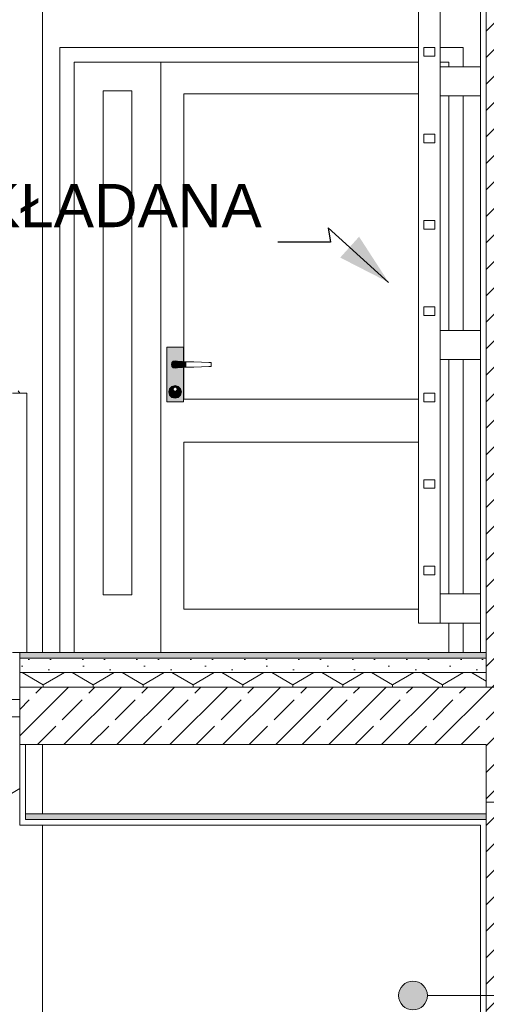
# Model space of a CAD drawing. Header units: millimetres. Extents: x -126680 to -83680, y 18016 to 39016.
# Tile 114 of 121: x -107469 to -105850, y 31691 to 35109. Entities that reach past the tile are written whole.
import ezdxf

# ---------------------------------------------------------------- set-up
doc = ezdxf.new("R2010")
doc.units = ezdxf.units.MM
doc.header["$MEASUREMENT"] = 0
doc.linetypes.add('Wipeout_Contour', pattern=[1000, 0, -1000])
doc.layers.add('Nowe_Konstrukcja - Schody', color=7, linetype='Continuous')
doc.layers.add('Nowe_zagospodarowanie', color=7, linetype='Continuous')
for name, color, linetype, lineweight, true_color in [('Nowe_Konstrukcja - Schody_Nr_pióra__101', 250, 'Continuous', 13, 0x333333), ('Nowe_Konstrukcja - Stropy_Nr_pióra__23', 7, 'Continuous', 13, 0x858585), ('Nowe_Konstrukcja - Stropy_Nr_pióra__81', 7, 'Continuous', 13, 0x6a6a6a), ('Nowe_Konstrukcja - Ściany zew_Nr_pióra__142', 7, 'Continuous', 0, 0xe8e8e8), ('Nowe_Konstrukcja - Ściany zew_Nr_pióra__23', 7, 'Continuous', 13, 0x858585), ('Nowe_Konstrukcja - Ściany zew_Nr_pióra__62', 7, 'Continuous', 18, 0xaaaaaa), ('Nowe_Opisy - Etykiety_Nr_pióra__81', 7, 'Continuous', 13, 0x6a6a6a)]:
    doc.layers.add(name, color=color, linetype=linetype, lineweight=lineweight, true_color=true_color)
for name, color, linetype, lineweight in [('Nowe_Konstrukcja - Schody_Nr_pióra__3', 7, 'Continuous', 13), ('Nowe_Konstrukcja - Stropy_Nr_pióra__21', 7, 'Continuous', 20), ('Nowe_Konstrukcja - Stropy_Nr_pióra__3', 7, 'Continuous', 13), ('Nowe_Konstrukcja - Ściany zew_Nr_pióra__106', 252, 'Continuous', 13), ('Nowe_Konstrukcja - Ściany zew_Nr_pióra__18', 9, 'Continuous', 15), ('Nowe_Konstrukcja - Ściany zew_Nr_pióra__19', 255, 'Continuous', 0), ('Nowe_Konstrukcja - Ściany zew_Nr_pióra__3', 7, 'Continuous', 13), ('Nowe_Wnętrze - Umeblowanie_Nr_pióra__3', 7, 'Continuous', 13), ('Nowe_zagospodarowanie_Nr_pióra__21', 7, 'Continuous', 20)]:
    doc.layers.add(name, color=color, linetype=linetype, lineweight=lineweight)
doc.styles.add('STYL_AUTOMATYCZNY_1', font='arial.ttf')
doc.dimstyles.new('STYL_AUTOMATYCZNY__4', dxfattribs={"dimtxt": 0.18, "dimasz": 182.4, "dimexe": 0.18, "dimexo": 0.0625, "dimgap": 0, "dimtad": 0, "dimtih": 1, "dimtoh": 1, "dimdec": 4, "dimzin": 0, "dimdsep": 46, "dimcen": 0.09, "dimadec": 0, "dimazin": 0, "dimtfac": 1, "dimtdec": 4, "dimtmove": 0, "dimatfit": 3, "dimldrblk": 'ARROWHEAD_5', "dimfxl": 0, "dimtolj": 1, "dimtzin": 0, "dimarcsym": 0})
pattern_1 = [(45, (0, 0), (-91.92388, 91.92388), []), (45, (-45.96, 45.96), (-91.92388, 91.92388), [97.5, -32.5])]

# ---------------------------------------------------------------- blocks, each defined once
blk = doc.blocks.new('ARROWHEAD_5')
at = {"linetype": 'Continuous', "lineweight": 0}
blk.add_hatch(color=0, dxfattribs=at).paths.add_polyline_path([(-1, 0.2679), (0, 0), (-1, -0.2679)])
at = {"color": 0, "linetype": 'Continuous', "lineweight": 0}
blk.add_line((0, 0), (-1, 0), dxfattribs=at)
blk = doc.blocks.new('Polilinia_19_2', base_point=(-106104.1, 31721.2))
at = {"layer": 'Nowe_zagospodarowanie', "linetype": 'Continuous', "lineweight": 0, "true_color": 0x000000}
blk.add_hatch(color=18, dxfattribs=at).paths.add_polyline_path([(-106154.1, 31721.2), (-106150.3, 31702), (-106139.5, 31685.8), (-106123.3, 31675), (-106104.1, 31671.2), (-106085, 31675), (-106068.8, 31685.8), (-106057.9, 31702), (-106054.1, 31721.2), (-106057.9, 31740.3), (-106068.8, 31756.5), (-106085, 31767.3), (-106104.1, 31771.2), (-106123.3, 31767.3), (-106139.5, 31756.5), (-106150.3, 31740.3)])
at = {"layer": 'Nowe_zagospodarowanie_Nr_pióra__21', "color": 7, "linetype": 'Continuous', "lineweight": 20, "flags": 128}
blk.add_lwpolyline([(-106054.1, 31721.2), (-105133.7, 31721.2), (-104633.7, 31721.2), (-104633.7, 31971.2), (-104633.7, 32021.2), (-105133.7, 32021.2), (-105133.7, 31721.2)], dxfattribs=at)
at = {"layer": 'Nowe_zagospodarowanie_Nr_pióra__21', "color": 7, "linetype": 'Continuous', "lineweight": 20}
blk.add_circle((-106104.1, 31721.2), 50, dxfattribs=at)

msp = doc.modelspace()

# ---------------------------------------------------------------- hatches: boundary and pattern name
at = {"layer": 'Nowe_Konstrukcja - Stropy_Nr_pióra__23', "linetype": 'Continuous', "lineweight": 13, "true_color": 0x858585}
h = msp.add_hatch(dxfattribs=at)
h.set_pattern_fill('Beton_zbrojony_0002', color=252, style=0, pattern_type=2)
h.set_pattern_definition(pattern_1)
h.paths.add_polyline_path([(-105609.5, 35992.3), (-105849.5, 35992.3), (-105849.5, 32792.3), (-105609.5, 32792.3)])
at = {"layer": 'Nowe_Konstrukcja - Stropy_Nr_pióra__23', "linetype": 'Continuous', "lineweight": 0, "true_color": 0xe0e0e0}
for points in [[(-105849.5, 32912.3), (-107469, 32912.3), (-107469, 32892.3), (-105849.5, 32892.3)], [(-105849.5, 32352.3), (-107449, 32352.3), (-107449, 32332.3), (-105849.5, 32332.3)]]:
    msp.add_hatch(color=254, dxfattribs=at).paths.add_polyline_path(points)
at = {"layer": 'Nowe_Konstrukcja - Stropy_Nr_pióra__23', "linetype": 'Continuous', "lineweight": 13, "true_color": 0x858585}
h = msp.add_hatch(dxfattribs=at)
h.set_pattern_fill('Beton_lekki_0002', color=252, style=0, pattern_type=2)
h.set_pattern_definition([(0, (0, 0), (0, 389.7114), [24.375, -200.625]), (0, (112.5, 194.86), (0, 389.7114), [24.375, -200.625]), (60, (0, 0), (-337.5, 194.8557), [24.375, -200.625]), (60, (225, 0), (-337.5, 194.8557), [24.375, -200.625]), (120, (24.37, 0), (337.5, 194.8557), [24.375, -200.625]), (120, (249.38, 0), (337.5, 194.8557), [24.375, -200.625]), (0, (0, 37.5), (0, 75), [0, -75, 0, -112.5]), (45, (37.5, 37.5), (-53.03301, 53.03301), [0, -56.25, 0, -93.75])])
h.paths.add_polyline_path([(-105849.5, 32892.3), (-107469, 32892.3), (-107469, 32842.3), (-105849.5, 32842.3)])
h = msp.add_hatch(dxfattribs=at)
h.set_pattern_fill('Styropian_0002', color=252, style=0, pattern_type=2)
h.set_pattern_definition([(90, (0, 0), (-173.20508, 0), [100, -200]), (90, (-86.6, 150), (-173.20508, 0), [100, -200]), (150, (-4e-14, 100), (86.60254, 150), [100, -200]), (150, (-173.2, 100), (86.60254, 150), [100, -200]), (210, (0, 0), (-86.60254, 150), [100, -200]), (210, (-173.2, -7e-14), (-86.60254, 150), [100, -200])])
h.paths.add_polyline_path([(-105849.5, 32842.3), (-107469, 32842.3), (-107469, 32792.3), (-105849.5, 32792.3)])
h = msp.add_hatch(dxfattribs=at)
h.set_pattern_fill('Beton_zbrojony_0002', color=252, style=0, pattern_type=2)
h.set_pattern_definition(pattern_1)
h.paths.add_polyline_path([(-105609.5, 32392.3), (-105849.5, 32392.3), (-105849.5, 29192.3), (-105609.5, 29192.3)])
at = {"layer": 'Nowe_Konstrukcja - Ściany zew_Nr_pióra__106', "linetype": 'Continuous', "lineweight": 13}
for points in [[(-106949.5, 33817.3), (-106951.5, 33817.3), (-106948.6, 33806.3), (-106946.8, 33807.3)], [(-106923.4, 33829.8), (-106922.6, 33830.3), (-106925.5, 33833.2), (-106926, 33832.3)], [(-106946.8, 33807.3), (-106948.6, 33806.3), (-106940.5, 33798.2), (-106939.5, 33800)], [(-106939.5, 33800), (-106940.5, 33798.2), (-106929.5, 33795.3), (-106929.5, 33797.3)], [(-106929.5, 33797.3), (-106929.5, 33795.3), (-106918.5, 33798.2), (-106919.5, 33800)]]:
    msp.add_hatch(color=252, dxfattribs=at).paths.add_polyline_path(points)
at = {"layer": 'Nowe_Konstrukcja - Ściany zew_Nr_pióra__142', "linetype": 'Continuous', "lineweight": 0, "true_color": 0xe8e8e8}
msp.add_hatch(color=254, dxfattribs=at).paths.add_polyline_path([(-106909.5, 33817.3), (-106907.5, 33817.3), (-106910.5, 33828.3), (-106912.2, 33827.3)])
at = {"layer": 'Nowe_Konstrukcja - Ściany zew_Nr_pióra__18', "linetype": 'Continuous', "lineweight": 15}
h = msp.add_hatch(color=9, dxfattribs=at)
h.paths.add_polyline_path([(-106958, 33782.3), (-106901, 33782.3), (-106901, 33902.4), (-106904.5, 33902.3), (-106921.8, 33902.3), (-106923, 33901), (-106929.5, 33899.3), (-106936, 33901), (-106940.8, 33905.8), (-106942.5, 33912.3), (-106940.8, 33918.8), (-106936, 33923.5), (-106929.5, 33925.3), (-106923, 33923.5), (-106921.8, 33922.3), (-106904.5, 33922.3), (-106901, 33922.2), (-106901, 33972.3), (-106958, 33972.3)])
h.paths.add_polyline_path([(-106948.6, 33806.3), (-106951.5, 33817.3), (-106948.6, 33828.3), (-106940.5, 33836.3), (-106929.5, 33839.3), (-106918.5, 33836.3), (-106910.5, 33828.3), (-106907.5, 33817.3), (-106910.5, 33806.3), (-106918.5, 33798.2), (-106929.5, 33795.3), (-106940.5, 33798.2)], flags=0)
for points in [[(-106929.5, 33902.3), (-106904.5, 33902.3), (-106904.5, 33922.3), (-106929.5, 33922.3), (-106934.5, 33920.9), (-106938.2, 33917.3), (-106939.5, 33912.3), (-106938.2, 33907.3), (-106934.5, 33903.6)], [(-106904.5, 33922.3), (-106904.5, 33902.3), (-106891.1, 33902.7), (-106891.1, 33921.9)], [(-106912.2, 33807.3), (-106910.5, 33806.3), (-106907.5, 33817.3), (-106909.5, 33817.3)]]:
    msp.add_hatch(color=9, dxfattribs=at).paths.add_polyline_path(points)
h = msp.add_hatch(color=9, dxfattribs=at)
h.paths.add_polyline_path([(-106949.5, 33817.3), (-106946.8, 33807.3), (-106939.5, 33800), (-106929.5, 33797.3), (-106919.5, 33800), (-106912.2, 33807.3), (-106909.5, 33817.3), (-106912.2, 33827.3), (-106919.5, 33834.6), (-106929.5, 33837.3), (-106939.5, 33834.6), (-106946.8, 33827.3)])
h.paths.add_polyline_path([(-106937.5, 33826.3), (-106936.4, 33830.3), (-106933.5, 33833.2), (-106929.5, 33834.3), (-106925.5, 33833.2), (-106922.6, 33830.3), (-106921.5, 33826.3), (-106922.6, 33822.3), (-106925.5, 33819.4), (-106929.5, 33818.3), (-106933.5, 33819.4), (-106936.4, 33822.3)], flags=0)
at = {"layer": 'Nowe_Konstrukcja - Ściany zew_Nr_pióra__19', "linetype": 'Continuous', "lineweight": 0}
for points in [[(-106919.5, 33834.6), (-106918.5, 33836.3), (-106929.5, 33839.3), (-106929.5, 33837.3)], [(-106912.2, 33827.3), (-106910.5, 33828.3), (-106918.5, 33836.3), (-106919.5, 33834.6)]]:
    msp.add_hatch(color=255, dxfattribs=at).paths.add_polyline_path(points)
at = {"layer": 'Nowe_Konstrukcja - Ściany zew_Nr_pióra__23', "linetype": 'Continuous', "lineweight": 13, "true_color": 0x858585}
for points in [[(-106923.5, 33922.7), (-106923, 33923.5), (-106929.5, 33925.3), (-106929.5, 33924.3)], [(-106923.5, 33922.7), (-106923.1, 33922.3), (-106921.8, 33922.3), (-106923, 33923.5)], [(-106926, 33832.3), (-106925.5, 33833.2), (-106929.5, 33834.3), (-106929.5, 33833.3)], [(-106919.5, 33800), (-106918.5, 33798.2), (-106910.5, 33806.3), (-106912.2, 33807.3)]]:
    msp.add_hatch(color=252, dxfattribs=at).paths.add_polyline_path(points)
at = {"layer": 'Nowe_Konstrukcja - Ściany zew_Nr_pióra__62', "linetype": 'Continuous', "lineweight": 18, "true_color": 0xaaaaaa}
msp.add_hatch(color=253, dxfattribs=at).paths.add_polyline_path([(-106939.5, 33834.6), (-106940.5, 33836.3), (-106948.6, 33828.3), (-106946.8, 33827.3)])

# ---------------------------------------------------------------- linework, layer by layer
at = {"layer": 'Nowe_Konstrukcja - Schody_Nr_pióra__3', "color": 7, "linetype": 'Continuous', "lineweight": 13}
for p, q in [((-107749, 32748.6), (-107469, 32748.6)), ((-107719, 32688.6), (-107469, 32688.6)), ((-107719, 32293.4), (-107469, 32439.5))]:
    msp.add_line(p, q, dxfattribs=at)
at = {"layer": 'Nowe_Konstrukcja - Stropy_Nr_pióra__21', "color": 7, "linetype": 'Continuous', "lineweight": 20}
msp.add_line((-107469, 32592.3), (-107469, 32792.3), dxfattribs=at)
at = {"layer": 'Nowe_Konstrukcja - Stropy_Nr_pióra__21', "color": 7, "linetype": 'Continuous', "lineweight": 20, "flags": 128}
for points in [[(-105609.5, 35992.3), (-105849.5, 35992.3), (-105849.5, 32792.3), (-105609.5, 32792.3)], [(-105609.5, 32392.3), (-105849.5, 32392.3), (-105849.5, 29192.3), (-105609.5, 29192.3)]]:
    msp.add_lwpolyline(points, close=True, dxfattribs=at)
at = {"layer": 'Nowe_Konstrukcja - Stropy_Nr_pióra__3', "color": 7, "linetype": 'Continuous', "lineweight": 13}
for p, q in [((-107469, 32892.3), (-105849.5, 32892.3)), ((-107469, 32892.3), (-105849.5, 32892.3)), ((-107469, 32842.3), (-105849.5, 32842.3)), ((-107469, 32842.3), (-105849.5, 32842.3)), ((-107449, 32352.3), (-105849.5, 32352.3)), ((-107449, 32352.3), (-105849.5, 32352.3)), ((-107449, 32332.3), (-105849.5, 32332.3)), ((-107449, 32332.3), (-105849.5, 32332.3))]:
    msp.add_line(p, q, dxfattribs=at)
at = {"layer": 'Nowe_Konstrukcja - Stropy_Nr_pióra__81', "color": 251, "linetype": 'Continuous', "lineweight": 13, "true_color": 0x6a6a6a}
msp.add_line((-107469, 32792.3), (-105339.5, 32792.3), dxfattribs=at)
msp.add_line((-107469, 32792.3), (-105339.5, 32792.3), dxfattribs=at)
at = {"layer": 'Nowe_Konstrukcja - Ściany zew_Nr_pióra__3', "color": 7, "linetype": 'Continuous', "lineweight": 13}
for p, q in [((-105849.5, 32792.3), (-105849.5, 36192.3)), ((-105849.5, 32912.3), (-105849.5, 36192.3)), ((-107389.5, 35912.3), (-107389.5, 32912.3)), ((-105869.5, 32912.3), (-105869.5, 35912.3)), ((-107329.5, 35012.3), (-107329.5, 34962.3)), ((-106085.4, 35012.3), (-107329.5, 35012.3)), ((-105929.5, 35012.3), (-106009.2, 35012.3)), ((-105929.5, 34962.3), (-105929.5, 35012.3)), ((-107329.5, 34962.3), (-107329.5, 32912.3)), ((-107279.5, 34962.3), (-107279.5, 34862.3)), ((-106979.5, 34962.3), (-107279.5, 34962.3)), ((-106979.5, 34862.3), (-106979.5, 34962.3)), ((-106979.5, 34962.3), (-106085.4, 34962.3)), ((-106009.2, 34962.3), (-105979.5, 34962.3)), ((-105979.5, 34962.3), (-105979.5, 34946.1)), ((-105929.5, 34946.1), (-105929.5, 34962.3)), ((-107279.5, 34862.3), (-107279.5, 33112.3)), ((-107179.5, 34862.3), (-107079.5, 34862.3)), ((-107179.5, 33112.3), (-107179.5, 34862.3)), ((-107079.5, 34862.3), (-107079.5, 33112.3)), ((-106979.5, 34852.3), (-106979.5, 34862.3)), ((-106979.5, 33062.3), (-106979.5, 34852.3)), ((-106085.4, 34852.3), (-106899.5, 34852.3)), ((-106899.5, 34852.3), (-106899.5, 33922.1)), ((-105979.5, 34844.5), (-105979.5, 34030.8)), ((-105929.5, 34030.8), (-105929.5, 34844.5)), ((-106958, 33972.3), (-106901, 33972.3)), ((-106958, 33782.3), (-106958, 33972.3)), ((-106901, 33972.3), (-106901, 33922.2)), ((-106942.5, 33912.3), (-106940.8, 33918.8)), ((-106941.5, 33912.3), (-106939.9, 33918.3)), ((-106940.8, 33918.8), (-106936, 33923.5)), ((-106939.9, 33918.3), (-106935.5, 33922.7)), ((-106939.5, 33912.3), (-106938.2, 33917.3)), ((-106938.2, 33917.3), (-106934.5, 33920.9)), ((-106936, 33923.5), (-106929.5, 33925.3)), ((-106935.5, 33922.7), (-106929.5, 33924.3)), ((-106934.5, 33920.9), (-106929.5, 33922.3)), ((-106929.5, 33925.3), (-106923, 33923.5)), ((-106929.5, 33924.3), (-106923.5, 33922.7)), ((-106929.5, 33922.3), (-106904.5, 33922.3)), ((-106923.5, 33922.7), (-106923.1, 33922.3)), ((-106923, 33923.5), (-106921.8, 33922.3)), ((-106904.5, 33922.3), (-106891.1, 33921.9)), ((-106891.1, 33921.9), (-106864.4, 33921.1)), ((-106864.4, 33921.1), (-106838, 33920.3)), ((-106838, 33920.3), (-106812.1, 33919.5)), ((-106812.1, 33919.5), (-106804, 33919.3)), ((-106804, 33919.3), (-106804, 33905.3)), ((-105979.5, 33929.2), (-105979.5, 33115.5)), ((-105929.5, 33115.5), (-105929.5, 33929.2)), ((-106940.8, 33905.8), (-106942.5, 33912.3)), ((-106939.9, 33906.3), (-106941.5, 33912.3)), ((-106936, 33901), (-106940.8, 33905.8)), ((-106935.5, 33901.9), (-106939.9, 33906.3)), ((-106938.2, 33907.3), (-106939.5, 33912.3)), ((-106934.5, 33903.6), (-106938.2, 33907.3)), ((-106929.5, 33899.3), (-106936, 33901)), ((-106929.5, 33900.3), (-106935.5, 33901.9)), ((-106929.5, 33902.3), (-106934.5, 33903.6)), ((-106904.5, 33902.3), (-106929.5, 33902.3)), ((-106923.5, 33901.9), (-106929.5, 33900.3)), ((-106923, 33901), (-106929.5, 33899.3)), ((-106923.1, 33902.3), (-106923.5, 33901.9)), ((-106921.8, 33902.3), (-106923, 33901)), ((-106891.1, 33902.7), (-106904.5, 33902.3)), ((-106901, 33902.4), (-106901, 33782.3)), ((-106899.5, 33902.4), (-106899.5, 33792.3)), ((-106864.4, 33903.5), (-106891.1, 33902.7)), ((-106838, 33904.2), (-106864.4, 33903.5)), ((-106812.1, 33905), (-106838, 33904.2)), ((-106804, 33905.3), (-106812.1, 33905)), ((-106951.5, 33817.3), (-106948.6, 33828.3)), ((-106948.6, 33806.3), (-106951.5, 33817.3)), ((-106949.5, 33817.3), (-106946.8, 33827.3)), ((-106946.8, 33807.3), (-106949.5, 33817.3)), ((-106948.6, 33828.3), (-106940.5, 33836.3)), ((-106946.8, 33827.3), (-106939.5, 33834.6)), ((-106940.5, 33836.3), (-106929.5, 33839.3)), ((-106939.5, 33834.6), (-106929.5, 33837.3)), ((-106937.5, 33826.3), (-106936.4, 33830.3)), ((-106936.4, 33822.3), (-106937.5, 33826.3)), ((-106936.5, 33826.3), (-106935.6, 33829.8)), ((-106935.6, 33822.8), (-106936.5, 33826.3)), ((-106936.4, 33830.3), (-106933.5, 33833.2)), ((-106933.5, 33819.4), (-106936.4, 33822.3)), ((-106935.6, 33829.8), (-106933, 33832.3)), ((-106933, 33820.2), (-106935.6, 33822.8)), ((-106933.5, 33833.2), (-106929.5, 33834.3)), ((-106929.5, 33818.3), (-106933.5, 33819.4)), ((-106933, 33832.3), (-106929.5, 33833.3)), ((-106929.5, 33819.3), (-106933, 33820.2)), ((-106929.5, 33839.3), (-106918.5, 33836.3)), ((-106929.5, 33837.3), (-106919.5, 33834.6)), ((-106929.5, 33834.3), (-106925.5, 33833.2)), ((-106929.5, 33833.3), (-106926, 33832.3)), ((-106926, 33820.2), (-106929.5, 33819.3)), ((-106925.5, 33819.4), (-106929.5, 33818.3)), ((-106926, 33832.3), (-106923.4, 33829.8)), ((-106923.4, 33822.8), (-106926, 33820.2)), ((-106925.5, 33833.2), (-106922.6, 33830.3)), ((-106922.6, 33822.3), (-106925.5, 33819.4)), ((-106923.4, 33829.8), (-106922.5, 33826.3)), ((-106922.5, 33826.3), (-106923.4, 33822.8)), ((-106922.6, 33830.3), (-106921.5, 33826.3)), ((-106921.5, 33826.3), (-106922.6, 33822.3)), ((-106919.5, 33834.6), (-106912.2, 33827.3)), ((-106918.5, 33836.3), (-106910.5, 33828.3)), ((-106912.2, 33827.3), (-106909.5, 33817.3)), ((-106909.5, 33817.3), (-106912.2, 33807.3)), ((-106910.5, 33828.3), (-106907.5, 33817.3)), ((-106907.5, 33817.3), (-106910.5, 33806.3)), ((-106901, 33782.3), (-106958, 33782.3)), ((-106940.5, 33798.2), (-106948.6, 33806.3)), ((-106939.5, 33800), (-106946.8, 33807.3)), ((-106929.5, 33795.3), (-106940.5, 33798.2)), ((-106929.5, 33797.3), (-106939.5, 33800)), ((-106919.5, 33800), (-106929.5, 33797.3)), ((-106918.5, 33798.2), (-106929.5, 33795.3)), ((-106912.2, 33807.3), (-106919.5, 33800)), ((-106910.5, 33806.3), (-106918.5, 33798.2)), ((-106899.5, 33792.3), (-106085.4, 33792.3)), ((-106085.4, 33642.3), (-106899.5, 33642.3)), ((-106899.5, 33642.3), (-106899.5, 33062.3)), ((-107279.5, 33112.3), (-107279.5, 32912.3)), ((-107079.5, 33112.3), (-107179.5, 33112.3)), ((-106979.5, 32912.3), (-106979.5, 33062.3)), ((-106899.5, 33062.3), (-106085.4, 33062.3)), ((-105979.5, 33013.9), (-105979.5, 32912.3)), ((-105929.5, 32912.3), (-105929.5, 33013.9)), ((-107469, 32842.3), (-107469, 32892.3)), ((-107469, 32792.3), (-107469, 32842.3)), ((-107469, 32592.3), (-105849.5, 32592.3)), ((-107389.5, 32592.3), (-107389.5, 32352.3)), ((-105869.5, 32592.3), (-105849.5, 32592.3)), ((-105849.5, 29192.3), (-105849.5, 32592.3)), ((-105849.5, 29312.3), (-105849.5, 32592.3)), ((-107469, 32312.3), (-105869.5, 32312.3)), ((-107389.5, 32312.3), (-107389.5, 29312.3)), ((-105869.5, 29312.3), (-105869.5, 32312.3))]:
    msp.add_line(p, q, dxfattribs=at)
at = {"layer": 'Nowe_Konstrukcja - Ściany zew_Nr_pióra__3', "color": 7, "linetype": 'Continuous', "lineweight": 13, "flags": 128}
msp.add_lwpolyline([(-107449, 32332.3), (-107449, 32592.3)], dxfattribs=at)
at = {"layer": 'Nowe_Wnętrze - Umeblowanie_Nr_pióra__3', "color": 7, "linetype": 'Continuous', "lineweight": 13}
for p, q in [((-106085.4, 33013.9), (-106085.4, 35912.3)), ((-106009.2, 33013.9), (-106009.2, 35912.3)), ((-106066.4, 35012.3), (-106028.3, 35012.3)), ((-106066.4, 34982.3), (-106066.4, 35012.3)), ((-106028.3, 34982.3), (-106028.3, 35012.3)), ((-106066.4, 34982.3), (-106028.3, 34982.3)), ((-106009.2, 34946.1), (-105869.5, 34946.1)), ((-106009.2, 34844.5), (-105869.5, 34844.5)), ((-106066.4, 34712.3), (-106028.3, 34712.3)), ((-106066.4, 34682.3), (-106066.4, 34712.3)), ((-106028.3, 34682.3), (-106028.3, 34712.3)), ((-106066.4, 34682.3), (-106028.3, 34682.3)), ((-106066.4, 34412.3), (-106028.3, 34412.3)), ((-106066.4, 34382.3), (-106066.4, 34412.3)), ((-106028.3, 34382.3), (-106028.3, 34412.3)), ((-106066.4, 34382.3), (-106028.3, 34382.3)), ((-106066.4, 34112.3), (-106028.3, 34112.3)), ((-106066.4, 34082.3), (-106066.4, 34112.3)), ((-106028.3, 34082.3), (-106028.3, 34112.3)), ((-106066.4, 34082.3), (-106028.3, 34082.3)), ((-106009.2, 34030.8), (-105869.5, 34030.8)), ((-106009.2, 33929.2), (-105869.5, 33929.2)), ((-106066.4, 33812.3), (-106028.3, 33812.3)), ((-106066.4, 33782.3), (-106066.4, 33812.3)), ((-106028.3, 33782.3), (-106028.3, 33812.3)), ((-106066.4, 33782.3), (-106028.3, 33782.3)), ((-106066.4, 33512.3), (-106028.3, 33512.3)), ((-106066.4, 33482.3), (-106066.4, 33512.3)), ((-106028.3, 33482.3), (-106028.3, 33512.3)), ((-106066.4, 33482.3), (-106028.3, 33482.3)), ((-106066.4, 33212.3), (-106028.3, 33212.3)), ((-106066.4, 33182.3), (-106066.4, 33212.3)), ((-106028.3, 33182.3), (-106028.3, 33212.3)), ((-106066.4, 33182.3), (-106028.3, 33182.3)), ((-106009.2, 33115.5), (-105869.5, 33115.5)), ((-106085.4, 33013.9), (-106009.2, 33013.9)), ((-106009.2, 33013.9), (-105869.5, 33013.9))]:
    msp.add_line(p, q, dxfattribs=at)

# ---------------------------------------------------------------- block references
at = {"layer": 'Nowe_zagospodarowanie', "color": 7, "linetype": 'Continuous', "lineweight": 20}
msp.add_blockref('Polilinia_19_2', (-106104.1, 31721.2), dxfattribs=at)

# ---------------------------------------------------------------- texts
at = {"layer": 'Nowe_Opisy - Etykiety_Nr_pióra__81', "color": 251, "linetype": 'Continuous', "lineweight": 13, "true_color": 0x6a6a6a, "insert": (-107752.6, 34386.9), "char_height": 150, "attachment_point": 8, "style": 'STYL_AUTOMATYCZNY_1'}
msp.add_mtext('\\A1;{\\pqc;\\fArial|b0|i0|c238|p0;\\W1.000000;DRABINKA SKŁADANA }', dxfattribs=at)

# ---------------------------------------------------------------- leaders
at = {"layer": 'Nowe_Opisy - Etykiety_Nr_pióra__81', "color": 251, "linetype": 'Continuous', "lineweight": 13, "true_color": 0x6a6a6a, "annotation_type": 0, "has_hookline": 1, "hookline_direction": 1, "text_width": 2229.8}
msp.add_leader([(-106188.5, 34197.4), (-106398.1, 34386.9), (-106390.4, 34337.2), (-106572.8, 34337.2)], dimstyle='STYL_AUTOMATYCZNY__4', dxfattribs=at)

# ---------------------------------------------------------------- next in the draw order: wipeouts: each hides what was drawn before it
at = {"color": 254, "linetype": 'Wipeout_Contour', "lineweight": 0, "ltscale": 450116.581999}
msp.add_wipeout([(-107494, 32912.3), (-107444, 32912.3), (-107444, 33812.3), (-107494, 33812.3)], dxfattribs=at).dxf.layer = 'Nowe_Konstrukcja - Schody'

# ---------------------------------------------------------------- next in the draw order: hatches: boundary and pattern name
at = {"layer": 'Nowe_Konstrukcja - Stropy_Nr_pióra__23', "linetype": 'Continuous', "lineweight": 13, "true_color": 0x858585}
h = msp.add_hatch(dxfattribs=at)
h.set_pattern_fill('Beton_zbrojony_0002', color=252, style=0, pattern_type=2)
h.set_pattern_definition(pattern_1)
h.paths.add_polyline_path([(-107469, 32792.3), (-107469, 32592.3), (-105849.5, 32592.3), (-105849.5, 32392.3), (-105609.5, 32392.3), (-105609.5, 32592.3), (-95969.4, 32592.3), (-95969.4, 32392.3), (-95729.4, 32392.3), (-95729.4, 32792.3), (-95729.4, 33812.3), (-95969.4, 33812.3), (-95969.4, 32792.3)])

# ---------------------------------------------------------------- next in the draw order: linework, layer by layer
at = {"layer": 'Nowe_Konstrukcja - Schody_Nr_pióra__101', "color": 250, "linetype": 'Continuous', "lineweight": 13, "true_color": 0x333333}
for p, q in [((-107494, 33812.3), (-107444, 33812.3)), ((-107473.8, 33820.5), (-107469, 33812.3)), ((-107444, 32912.3), (-107444, 33812.3)), ((-107494, 32912.3), (-107469, 32912.3))]:
    msp.add_line(p, q, dxfattribs=at)
at = {"layer": 'Nowe_Konstrukcja - Stropy_Nr_pióra__21', "color": 7, "linetype": 'Continuous', "lineweight": 20, "flags": 128}
msp.add_lwpolyline([(-107469, 32792.3), (-107469, 32592.3), (-105849.5, 32592.3), (-105849.5, 32392.3), (-105609.5, 32392.3), (-105609.5, 32592.3), (-95969.4, 32592.3), (-95969.4, 32392.3), (-95729.4, 32392.3), (-95729.4, 32792.3), (-95729.4, 33812.3), (-95969.4, 33812.3), (-95969.4, 32792.3)], close=True, dxfattribs=at)
at = {"layer": 'Nowe_Konstrukcja - Ściany zew_Nr_pióra__3', "color": 7, "linetype": 'Continuous', "lineweight": 13}
for p, q in [((-107494, 32912.3), (-105849.5, 32912.3)), ((-107469, 32892.3), (-107469, 32912.3))]:
    msp.add_line(p, q, dxfattribs=at)
at = {"layer": 'Nowe_Konstrukcja - Ściany zew_Nr_pióra__3', "color": 7, "linetype": 'Continuous', "lineweight": 13, "flags": 128}
msp.add_lwpolyline([(-107469, 32312.3), (-107469, 32912.3)], dxfattribs=at)

doc.saveas('drawing.dxf')
